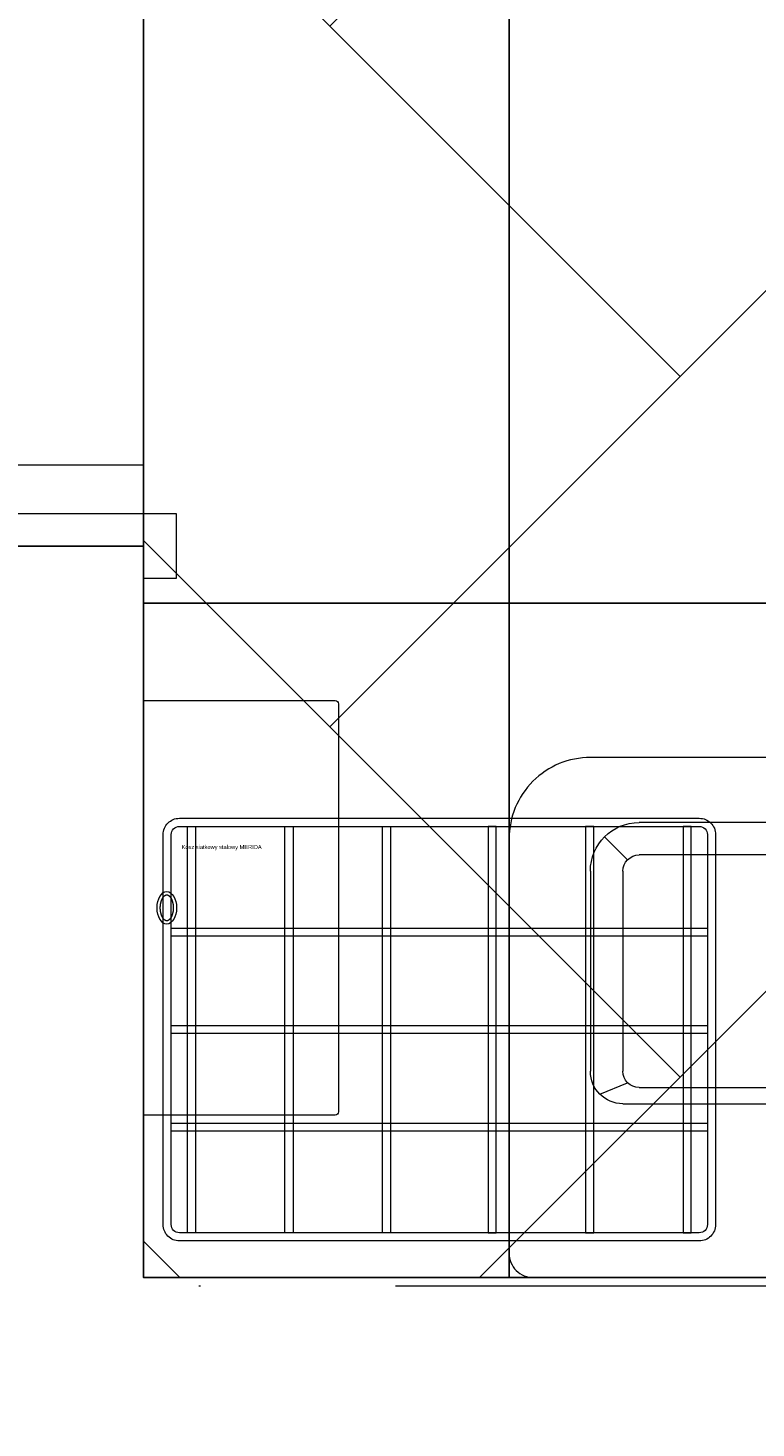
# Model space of a CAD drawing. Header units: millimetres. Extents: x -2074 to 12588, y -3630 to 101167.
# Tile 227 of 256: x 6045 to 6090, y -1652 to -1566. Entities that reach past the tile are written whole.
import ezdxf

# ---------------------------------------------------------------- set-up
doc = ezdxf.new("R2010")
doc.units = ezdxf.units.MM
doc.linetypes.add('ACAD_ISO10W100', pattern=[18, 12, -3, 0, -3])
for name, color, linetype, lineweight in [('SelinAr_BUD_drzwi okna', 7, 'Continuous', 18), ('SelinAr_BUD_osie', 8, 'ACAD_ISO10W100', 18), ('SelinAr_BUD_sufit szraf', 8, 'Continuous', 18), ('SelinAr_BUD_ściany', 7, 'Continuous', 25), ('SelinAr_WYP_armatura', 8, 'Continuous', 18), ('SelinAr_WYP_meble', 8, 'Continuous', 18)]:
    doc.layers.add(name, color=color, linetype=linetype, lineweight=lineweight)
doc.layers.add('SelinAr_BUD_sufit', color=7, linetype='Continuous')
doc.styles.get("Standard").update_dxf_attribs({"font": 'arial.ttf'})

# ---------------------------------------------------------------- blocks, each defined once
blk = doc.blocks.new('*U398')
for points in [[(102, 5), (100, 5), (100, -5), (102, -5), (102, -7), (98, -7), (98, -5), (98, 7), (102, 7), (102, 5)], [(98, -5), (95, -5), (95, 5), (98, 5)]]:
    blk.add_lwpolyline(points)
blk = doc.blocks.new('*U322')
blk.add_lwpolyline([(0, 0), (25.5, 0), (25.5, -11.8, -0.414214), (25.3, -12), (0.2, -12, -0.414214), (0, -11.8)], format="xyb", close=True)
blk.add_ellipse((12.75, -1.43), major_axis=(-1, 0), ratio=0.6)
at = {"lineweight": 0}
blk.add_open_spline([(11.95, -1.43), (11.95, -1.434), (11.95, -1.442), (11.952, -1.455), (11.954, -1.468), (11.958, -1.481), (11.963, -1.495), (11.969, -1.509), (11.976, -1.523), (11.986, -1.539), (11.996, -1.554), (12.009, -1.57), (12.023, -1.586), (12.039, -1.602), (12.057, -1.619), (12.077, -1.635), (12.098, -1.651), (12.121, -1.667), (12.146, -1.683), (12.173, -1.698), (12.201, -1.713), (12.23, -1.727), (12.261, -1.74), (12.293, -1.753), (12.327, -1.765), (12.362, -1.776), (12.397, -1.786), (12.434, -1.795), (12.472, -1.803), (12.51, -1.81), (12.549, -1.816), (12.589, -1.821), (12.629, -1.825), (12.669, -1.828), (12.709, -1.829), (12.75, -1.83), (12.791, -1.829), (12.831, -1.828), (12.871, -1.825), (12.911, -1.821), (12.951, -1.816), (12.99, -1.81), (13.028, -1.803), (13.066, -1.795), (13.103, -1.786), (13.138, -1.776), (13.173, -1.765), (13.207, -1.753), (13.239, -1.74), (13.27, -1.727), (13.299, -1.713), (13.327, -1.698), (13.354, -1.683), (13.379, -1.667), (13.402, -1.651), (13.423, -1.635), (13.443, -1.619), (13.461, -1.602), (13.477, -1.586), (13.491, -1.57), (13.504, -1.554), (13.514, -1.539), (13.524, -1.523), (13.531, -1.509), (13.537, -1.495), (13.542, -1.481), (13.546, -1.468), (13.548, -1.455), (13.55, -1.442), (13.55, -1.43), (13.55, -1.417), (13.548, -1.405), (13.546, -1.392), (13.542, -1.379), (13.537, -1.365), (13.531, -1.351), (13.524, -1.336), (13.514, -1.321), (13.504, -1.306), (13.491, -1.29), (13.477, -1.273), (13.461, -1.257), (13.443, -1.241), (13.423, -1.224), (13.402, -1.208), (13.379, -1.192), (13.354, -1.177), (13.327, -1.162), (13.299, -1.147), (13.27, -1.133), (13.239, -1.119), (13.207, -1.107), (13.173, -1.095), (13.138, -1.084), (13.103, -1.074), (13.066, -1.065), (13.028, -1.057), (12.99, -1.05), (12.951, -1.044), (12.911, -1.039), (12.871, -1.035), (12.831, -1.032), (12.791, -1.03), (12.75, -1.03), (12.709, -1.03), (12.669, -1.032), (12.629, -1.035), (12.589, -1.039), (12.549, -1.044), (12.51, -1.05), (12.472, -1.057), (12.434, -1.065), (12.397, -1.074), (12.362, -1.084), (12.327, -1.095), (12.293, -1.107), (12.261, -1.119), (12.23, -1.133), (12.201, -1.147), (12.173, -1.162), (12.146, -1.177), (12.121, -1.192), (12.098, -1.208), (12.077, -1.224), (12.057, -1.241), (12.039, -1.257), (12.023, -1.273), (12.009, -1.29), (11.996, -1.306), (11.986, -1.321), (11.976, -1.336), (11.969, -1.351), (11.963, -1.365), (11.958, -1.379), (11.954, -1.392), (11.952, -1.405), (11.95, -1.417), (11.95, -1.426), (11.95, -1.43)], degree=3, knots=[0, 0, 0, 0, 0.012354, 0.024928, 0.037933, 0.051567, 0.066005, 0.081398, 0.097871, 0.11552, 0.13442, 0.154621, 0.176153, 0.199028, 0.223245, 0.248788, 0.275633, 0.303748, 0.333091, 0.363616, 0.395273, 0.428006, 0.461757, 0.496462, 0.532059, 0.568479, 0.605655, 0.643514, 0.681986, 0.720996, 0.76047, 0.800332, 0.840505, 0.880912, 0.921475, 0.962117, 1.002759, 1.043322, 1.083729, 1.123902, 1.163764, 1.203238, 1.242248, 1.28072, 1.318579, 1.355755, 1.392175, 1.427772, 1.462477, 1.496228, 1.528961, 1.560618, 1.591143, 1.620486, 1.648601, 1.675446, 1.700989, 1.725206, 1.748081, 1.769613, 1.789814, 1.808714, 1.826364, 1.842836, 1.858229, 1.872667, 1.886301, 1.899306, 1.91188, 1.924234, 1.936588, 1.949162, 1.962167, 1.975801, 1.990239, 2.005632, 2.022105, 2.039754, 2.058654, 2.078855, 2.100387, 2.123262, 2.147479, 2.173022, 2.199868, 2.227982, 2.257325, 2.287851, 2.319507, 2.35224, 2.385991, 2.420696, 2.456293, 2.492713, 2.529889, 2.567748, 2.60622, 2.64523, 2.684704, 2.724566, 2.764739, 2.805146, 2.84571, 2.886351, 2.926993, 2.967556, 3.007963, 3.048136, 3.087998, 3.127472, 3.166482, 3.204954, 3.242814, 3.279989, 3.316409, 3.352006, 3.386712, 3.420462, 3.453195, 3.484852, 3.515377, 3.54472, 3.572835, 3.59968, 3.625223, 3.64944, 3.672315, 3.693847, 3.714048, 3.732948, 3.750598, 3.76707, 3.782463, 3.796901, 3.810535, 3.82354, 3.836114, 3.848468, 3.848468, 3.848468, 3.848468], dxfattribs=at)
blk = doc.blocks.new('ROCA DAMA_60x32')
for p, q in [((-23, -10.7), (23, -10.7)), ((-24.414, -11.286), (-22.707, -11.993)), ((-22, -11.7), (22, -11.7)), ((-25, -25), (-25, -12.7)), ((-23, -25), (-23, -12.7)), ((22, -28), (-22, -28))]:
    blk.add_line(p, q)
blk.add_lwpolyline([(-30, -1.5, -0.414214), (-28.5, 0), (28.5, 0, -0.414214), (30, -1.5), (30, -27, -0.414214), (25, -32), (-25, -32, -0.414214), (-30, -27), (-30, -1.5)], format="xyb")
for points in [[(-22.707, -25.707), (-24.121, -27.121)], [(22, -26), (-22, -26)]]:
    blk.add_lwpolyline(points)
for centre, radius, start, end in [((-23, -12.7), 2, 90, 180), ((-22, -12.7), 1, 90, 180), ((-22, -25), 3, 180, 270), ((-22, -25), 1, 180, 270)]:
    blk.add_arc(centre, radius, start, end)
blk = doc.blocks.new('*U238')
for points in [[(1, 0), (33, 0, -0.414214), (34, -1), (34, -25, -0.414214), (33, -26), (1, -26, -0.414214), (0, -25), (0, -1, -0.414214)], [(1, -0.5), (33, -0.5, -0.414214), (33.5, -1), (33.5, -25, -0.414214), (33, -25.5), (1, -25.5, -0.414214), (0.5, -25), (0.5, -1, -0.414214)]]:
    blk.add_lwpolyline(points, format="xyb", close=True)
at = {"color": 9}
for points in [[(1.5, -0.5), (2, -0.5), (2, -25.5), (1.5, -25.5)], [(7.5, -0.5), (8, -0.5), (8, -25.5), (7.5, -25.5)], [(13.5, -0.5), (14, -0.5), (14, -25.5), (13.5, -25.5)], [(20.5, -0.5), (20, -0.5), (20, -25.5), (20.5, -25.5)], [(26.5, -0.5), (26, -0.5), (26, -25.5), (26.5, -25.5)], [(32.5, -0.5), (32, -0.5), (32, -25.5), (32.5, -25.5)], [(0.5, -6.75), (33.5, -6.75), (33.5, -7.25), (0.5, -7.25)], [(0.5, -12.75), (33.5, -12.75), (33.5, -13.25), (0.5, -13.25)], [(0.5, -18.75), (33.5, -18.75), (33.5, -19.25), (0.5, -19.25)]]:
    blk.add_lwpolyline(points, close=True, dxfattribs=at)
at = {"insert": (1.135, -1.645), "char_height": 0.25, "width": 10.4, "attachment_point": 1}
blk.add_mtext('Kosz siatkowy stalowy MERIDA', dxfattribs=at)
blk = doc.blocks.new('*U395')
at = {"ltscale": 4}
blk.add_line((-50, 0), (1405.402, 0), dxfattribs=at)
blk = doc.blocks.new('ewerwerwerwe')
at = {"layer": 'SelinAr_BUD_ściany'}
blk.add_lwpolyline([(3197.357, 1344.741), (2979.357, 1344.741), (2979.357, 1357.241), (3042.157, 1357.241), (3042.157, 1402.241), (3052.157, 1402.241), (3052.157, 1357.241), (3157.157, 1357.241), (3157.157, 1620.241)], dxfattribs=at)
at = {"layer": 'SelinAr_BUD_drzwi okna', "linetype": 'Continuous', "lineweight": 18, "rotation": 270}
blk.add_blockref('*U398', (3047.157, 1502.241), dxfattribs=at)
at = {"layer": 'SelinAr_BUD_osie'}
blk.add_blockref('*U395', (1891.955, 1356.741), dxfattribs=at)
at = {"layer": 'SelinAr_WYP_armatura', "color": 211, "linetype": 'Continuous', "lineweight": 13, "xscale": -1, "rotation": 180}
blk.add_blockref('ROCA DAMA_60x32', (3104.656, 1357.241), dxfattribs=at)
at = {"layer": 'SelinAr_WYP_meble', "color": 211, "linetype": 'Continuous', "lineweight": 13, "rotation": 90}
blk.add_blockref('*U322', (3052.156, 1367.241), dxfattribs=at)
at = {"layer": 'SelinAr_WYP_meble', "color": 211, "linetype": 'Continuous', "lineweight": 13}
blk.add_blockref('*U238', (3053.361, 1385.5), dxfattribs=at)
blk = doc.blocks.new('dsfsfsdf')
at = {"layer": 'SelinAr_BUD_sufit'}
blk.add_lwpolyline([(4052.157, -1642.759), (4157.157, -1642.759), (4157.157, -1379.759), (4052.157, -1379.759)], close=True, dxfattribs=at)
for points in [[(4074.657, -1379.759), (4074.657, -1642.759)], [(4052.157, -1601.259), (4157.157, -1601.259)]]:
    blk.add_lwpolyline(points, dxfattribs=at)

msp = doc.modelspace()

# ---------------------------------------------------------------- block references
msp.add_blockref('ewerwerwerwe', (3000, -3000))

# ---------------------------------------------------------------- next in the draw order: hatches: boundary and pattern name
at = {"layer": 'SelinAr_BUD_sufit szraf', "ltscale": 2}
h = msp.add_hatch(dxfattribs=at)
h.set_pattern_fill('AR-HBONE', color=256, scale=0.3)
h.set_pattern_definition([(45, (718.544, 9684.668), (0, 43.10523), [91.44, -30.48]), (135, (740.096, 9706.22), (4e-15, 43.10523), [91.44, -30.48])])
h.paths.add_polyline_path([(6157.157, -1379.759), (6052.157, -1379.759), (6052.157, -1642.759), (6157.157, -1642.759)])
h.paths.add_polyline_path([(6042.157, -1487.759), (5807.157, -1487.759), (5807.157, -1642.759), (6042.157, -1642.759)])
h.paths.add_polyline_path([(5797.157, -1490.259), (5567.157, -1490.259), (5567.157, -1642.759), (5797.157, -1642.759)])
h.paths.add_polyline_path([(5817.157, -1329.759), (5567.157, -1329.759), (5567.157, -1477.759), (5817.157, -1477.759)])
h.paths.add_polyline_path([(5557.157, -1442.759), (5557.157, -1209.759), (4982.157, -1209.759), (4982.157, -1642.759), (5112.157, -1642.759), (5112.157, -1542.759), (5192.157, -1542.759), (5192.157, -1382.759), (5382.157, -1382.759), (5382.157, -1442.759)])
h.paths.add_polyline_path([(6039.657, -1249.759), (5827.157, -1249.759), (5827.157, -1477.759), (6039.657, -1477.759)])
h.paths.add_polyline_path([(6157.157, -1249.759), (6052.157, -1249.759), (6052.157, -1369.759), (6157.157, -1369.759)])
h.paths.add_polyline_path([(5827.157, -914.759), (5827.157, -1019.759), (5947.157, -1019.759), (5947.157, -914.759)])
h.paths.add_polyline_path([(5952.157, -1029.759), (5827.157, -1029.759), (5827.157, -1229.759), (5952.157, -1229.759)])
h.paths.add_polyline_path([(5817.157, -914.759), (5567.157, -914.759), (5567.157, -1319.759), (5817.157, -1319.759)])
h.paths.add_polyline_path([(5557.157, -914.759), (5387.157, -914.759), (5387.157, -1199.759), (5557.157, -1199.759)])
h.paths.add_polyline_path([(5192.157, -1552.759), (5122.157, -1552.759), (5122.157, -1642.759), (5192.157, -1642.759)])
h.paths.add_polyline_path([(5374.657, -914.759), (5182.157, -914.759), (5182.157, -1199.759), (5374.657, -1199.759)])
h.paths.add_polyline_path([(5172.157, -914.759), (4982.157, -914.759), (4982.157, -1199.759), (5172.157, -1199.759)])

# ---------------------------------------------------------------- next in the draw order: block references
at = {"layer": 'SelinAr_BUD_sufit'}
msp.add_blockref('dsfsfsdf', (2000, 0), dxfattribs=at)

doc.saveas('drawing.dxf')
